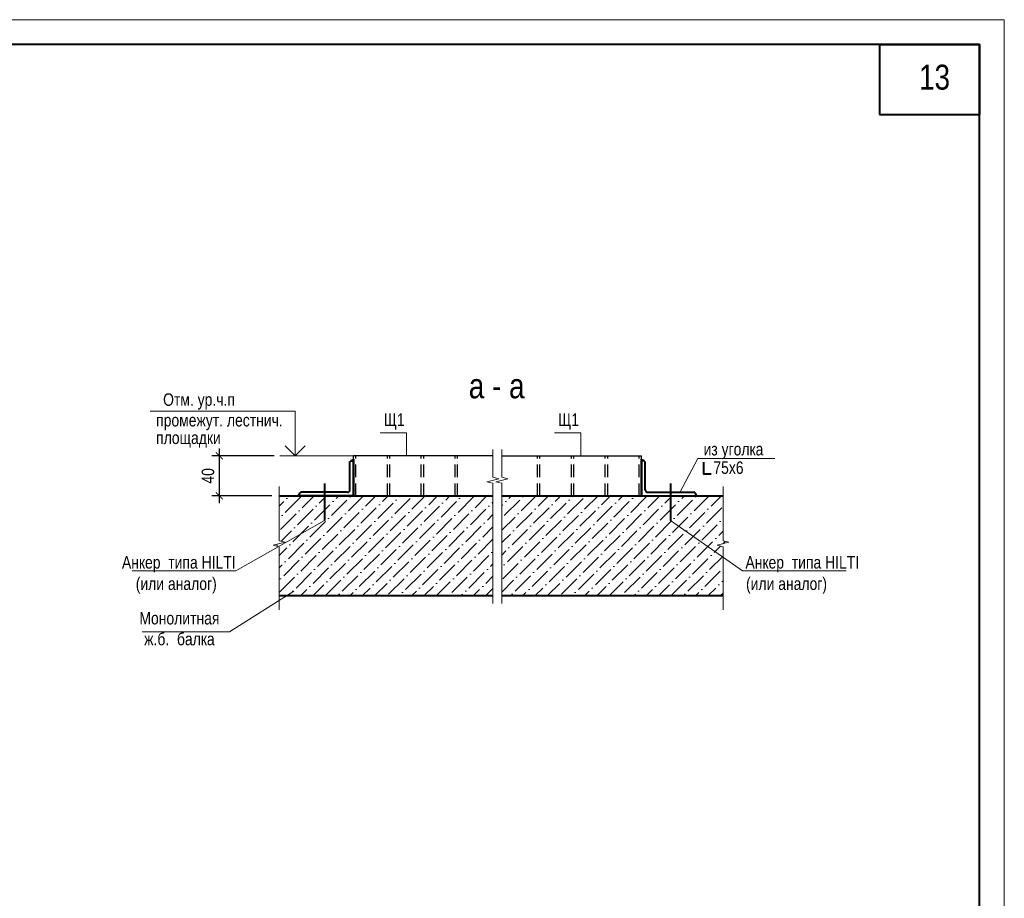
# Model space of a CAD drawing. Header units: inches. Extents: x -7419969 to -7359884, y 6235189 to 6276389.
# Tile 6 of 6: x -7380813 to -7361069, y 6258781 to 6276389. Entities that reach past the tile are written whole.
import ezdxf

# ---------------------------------------------------------------- set-up
doc = ezdxf.new("R2010")
doc.units = ezdxf.units.IN
doc.header["$LTSCALE"] = 1000
doc.header["$MEASUREMENT"] = 0
doc.linetypes.add('HIDDEN', pattern=[0.375, 0.25, -0.125])
for name, color, linetype, lineweight in [('200_РАМКА', 7, 'Continuous', 15), ('400_ТЕКСТ', 7, 'Continuous', 20), ('МЕТАЛЛ', 5, 'Continuous', 40), ('СК-052-П-БАЛКИ', 1, 'HIDDEN', 30), ('СК-070-М(еталл)', 12, 'Continuous', 50), ('СК-110-О-РАЗМЕРЫ', 7, 'Continuous', 15), ('СК-200-Р(амка)', 7, 'Continuous', 40), ('СК-220-Р-РАМКА ТЕКСТ', 7, 'Continuous', 15), ('СК-300-Р(азмеры)', 7, 'Continuous', 20), ('СК-600-Ш(триховка)', 250, 'Continuous', 13)]:
    doc.layers.add(name, color=color, linetype=linetype, lineweight=lineweight)
doc.styles.add('RUSS', font='arial.ttf', dxfattribs={"width": 0.8})
doc.dimstyles.new('25_', dxfattribs={"dimtxt": 250, "dimasz": 140, "dimexe": 150, "dimexo": 150, "dimgap": 100, "dimtad": 1, "dimdec": 0, "dimlfac": 0.25, "dimzin": 0, "dimdsep": 46, "dimtxsty": 'RUSS', "dimblk": 'ARCHTICK', "dimblk1": 'ARCHTICK', "dimblk2": 'OBLIQUE', "dimcen": 100, "dimdle": 150, "dimclrd": 7, "dimclre": 7, "dimclrt": 7, "dimadec": 0, "dimazin": 0, "dimtfac": 1, "dimtdec": 0, "dimtofl": 0, "dimtmove": 2, "dimatfit": 3, "dimldrblk": 'ARCHTICK', "dimfxl": 1, "dimtolj": 1, "dimtzin": 0, "dimarcsym": 0})

# ---------------------------------------------------------------- blocks, each defined once
blk = doc.blocks.new('_ArchTick')
at = {"color": 0, "linetype": 'ByBlock', "const_width": 0.15}
blk.add_lwpolyline([(-0.5, -0.5), (0.5, 0.5)], dxfattribs=at)
blk = doc.blocks.new('*D27')
at = {"layer": 'Defpoints', "color": 0, "transparency": 16777216}
for p in [(-7376809, 6267647), (-7375559, 6267647), (-7375607, 6266847)]:
    blk.add_point(p, dxfattribs=at)
at = {"layer": 'СК-110-О-РАЗМЕРЫ', "color": 7, "lineweight": -2, "transparency": 16777216}
for p, q in [((-7375709, 6267647), (-7376959, 6267647)), ((-7376809, 6266697), (-7376809, 6267797)), ((-7375757, 6266847), (-7376959, 6266847))]:
    blk.add_line(p, q, dxfattribs=at)
at = {"layer": 'СК-110-О-РАЗМЕРЫ', "color": 7, "lineweight": -2, "transparency": 16777216, "xscale": 140, "yscale": 140, "zscale": 140}
for p, rotation in [((-7376809, 6267647), 90), ((-7376809, 6266847), 270)]:
    blk.add_blockref('_ArchTick', p, dxfattribs=dict(at, rotation=rotation))
at = {"layer": 'СК-110-О-РАЗМЕРЫ', "color": 7, "transparency": 16777216, "insert": (-7377037, 6267247), "char_height": 250, "attachment_point": 5, "rotation": 90, "style": 'RUSS'}
blk.add_mtext('\\A1;40', dxfattribs=at)
blk = doc.blocks.new('_Oblique')
at = {"color": 0, "linetype": 'ByBlock', "lineweight": -2}
blk.add_line((-0.5, -0.5), (0.5, 0.5), dxfattribs=at)

msp = doc.modelspace()

# ---------------------------------------------------------------- hatches: boundary and pattern name
at = {"layer": 'СК-110-О-РАЗМЕРЫ'}
h = msp.add_hatch(color=256, dxfattribs=at)
h.dxf.hatch_style = 1
h.paths.add_polyline_path([(-7374120.4, 6267582.3), (-7374140.4, 6267582.3, 0.4142136), (-7374190.4, 6267532.3), (-7374120.4, 6267532.3)])
h = msp.add_hatch(color=256, dxfattribs=at)
h.dxf.hatch_style = 1
h.paths.add_polyline_path([(-7368341, 6267582.3), (-7368321, 6267582.3, -0.4142136), (-7368271, 6267532.3), (-7368341, 6267532.3)])
h = msp.add_hatch(dxfattribs=at)
h.set_pattern_fill('ANSI36', color=256, scale=1400)
h.set_pattern_definition([(45, (-168439.05, 4063.44), (92.807765, 340.2951384), [437.5, -87.5, 0, -87.5])])
h.paths.add_polyline_path([(-7371322.4, 6266847.3), (-7375607.3, 6266847.3), (-7375607.3, 6265946.5), (-7375439, 6265916.5), (-7375679, 6265856.5), (-7375607.3, 6265826.5), (-7375607.3, 6264847.3), (-7371322.4, 6264847.3)])
h.paths.add_polyline_path([(-7366709.7, 6266847.3), (-7371144.5, 6266847.3), (-7371144.5, 6264847.3), (-7366709.7, 6264847.3), (-7366709.7, 6265826.5), (-7366829.7, 6265856.5), (-7366589.7, 6265916.5), (-7366709.7, 6265946.5)])

# ---------------------------------------------------------------- linework, layer by layer
at = {"layer": '200_РАМКА'}
msp.add_lwpolyline([(-7419969, 6235189.4), (-7361069, 6235189.4), (-7361069, 6276389.4), (-7419969, 6276389.4)], close=True, dxfattribs=at)
at = {"layer": '400_ТЕКСТ', "linetype": 'Continuous'}
for p, q in [((-7375289.7, 6268542.7), (-7378198.1, 6268542.7)), ((-7375289.7, 6267647.3), (-7375289.7, 6268542.7)), ((-7375289.7, 6267647.3), (-7375489.7, 6267847.3)), ((-7375289.7, 6267647.3), (-7375089.7, 6267847.3))]:
    msp.add_line(p, q, dxfattribs=at)
at = {"layer": '400_ТЕКСТ'}
msp.add_line((-7374070.4, 6267647.3), (-7375594.3, 6267647.3), dxfattribs=at)
at = {"layer": 'МЕТАЛЛ', "lineweight": 30}
for p, q in [((-7374120.4, 6266847.3), (-7374120.4, 6267647.3)), ((-7371322.4, 6267647.3), (-7374120.4, 6267647.3)), ((-7371139, 6267647.3), (-7368341, 6267647.3)), ((-7368341, 6266847.3), (-7368341, 6267647.3)), ((-7371322.4, 6266847.3), (-7374120.4, 6266847.3)), ((-7371139, 6266847.3), (-7368341, 6266847.3))]:
    msp.add_line(p, q, dxfattribs=at)
at = {"layer": 'МЕТАЛЛ', "linetype": 'HIDDEN', "lineweight": 30}
for p, q in [((-7374070.4, 6266847.3), (-7374070.4, 6267647.3)), ((-7373440.4, 6266847.3), (-7373440.4, 6267647.3)), ((-7373390.4, 6266847.3), (-7373390.4, 6267647.3)), ((-7372760.4, 6266847.3), (-7372760.4, 6267647.3)), ((-7372710.4, 6266847.3), (-7372710.4, 6267647.3)), ((-7372080.4, 6266847.3), (-7372080.4, 6267647.3)), ((-7372030.4, 6266847.3), (-7372030.4, 6267647.3)), ((-7370431, 6266847.3), (-7370431, 6267647.3)), ((-7370381, 6266847.3), (-7370381, 6267647.3)), ((-7369751, 6266847.3), (-7369751, 6267647.3)), ((-7369701, 6266847.3), (-7369701, 6267647.3)), ((-7369071, 6266847.3), (-7369071, 6267647.3)), ((-7369021, 6266847.3), (-7369021, 6267647.3)), ((-7368391, 6266847.3), (-7368391, 6267647.3))]:
    msp.add_line(p, q, dxfattribs=at)
at = {"layer": 'МЕТАЛЛ', "color": 6}
for p, q in [((-7374190.4, 6266967.3), (-7374190.4, 6267532.3)), ((-7368271, 6266967.3), (-7368271, 6267532.3)), ((-7375213.9, 6266847.3), (-7375213.9, 6266867.3)), ((-7374240.4, 6266917.3), (-7375163.9, 6266917.3)), ((-7368221, 6266917.3), (-7367297.5, 6266917.3)), ((-7367247.5, 6266847.3), (-7367247.5, 6266867.3)), ((-7374120.4, 6266847.3), (-7375213.9, 6266847.3)), ((-7368341, 6266847.3), (-7367247.5, 6266847.3))]:
    msp.add_line(p, q, dxfattribs=at)
at = {"layer": 'МЕТАЛЛ'}
for p, q in [((-7374702.1, 6267097.4), (-7374702.1, 6266353.1)), ((-7367759.3, 6267097.4), (-7367759.3, 6266353.1))]:
    msp.add_line(p, q, dxfattribs=at)
at = {"layer": 'МЕТАЛЛ', "color": 6}
for centre, start, end in [((-7375163.9, 6266867.3), 90, 180), ((-7374240.4, 6266967.3), 270, 0), ((-7368221, 6266967.3), 180, 270), ((-7367297.5, 6266867.3), 0, 90)]:
    msp.add_arc(centre, 50, start, end, dxfattribs=at)
at = {"layer": 'СК-052-П-БАЛКИ', "linetype": 'Continuous', "lineweight": 40}
for p, q in [((-7375607.3, 6266847.3), (-7371322.4, 6266847.3)), ((-7371144.5, 6266847.3), (-7366709.7, 6266847.3)), ((-7375607.3, 6264847.3), (-7371322.4, 6264847.3)), ((-7371144.5, 6264847.3), (-7366709.7, 6264847.3))]:
    msp.add_line(p, q, dxfattribs=at)
at = {"layer": 'СК-070-М(еталл)', "color": 6}
for p, q in [((-7374120.4, 6267582.3), (-7374120.4, 6266847.3)), ((-7368341, 6267582.3), (-7368341, 6266847.3))]:
    msp.add_line(p, q, dxfattribs=at)
at = {"layer": 'СК-110-О-РАЗМЕРЫ'}
for p, q in [((-7373056.9, 6268108.4), (-7373056.9, 6267647.3)), ((-7369559.5, 6268108.4), (-7369559.5, 6267647.3)), ((-7374190.4, 6267532.3), (-7374120.4, 6267532.3)), ((-7367575.8, 6266916.6), (-7367215, 6267597.6)), ((-7367215, 6267597.6), (-7365672.9, 6267597.6)), ((-7376478.2, 6265346.3), (-7374702.1, 6266353.1)), ((-7367759.3, 6266353.1), (-7366316.8, 6265346.3)), ((-7378554.3, 6265346.3), (-7376478.2, 6265346.3)), ((-7366316.8, 6265346.3), (-7364240.7, 6265346.3)), ((-7376605.8, 6264119.9), (-7375318.1, 6264933.9))]:
    msp.add_line(p, q, dxfattribs=at)
at = {"layer": 'СК-110-О-РАЗМЕРЫ', "lineweight": 40}
msp.add_lwpolyline([(-7367098.1, 6267520), (-7367098.1, 6267289.8), (-7366948.9, 6267289.8)], dxfattribs=at)
at = {"layer": 'СК-200-Р(амка)', "lineweight": 40, "ltscale": 2}
for p, q in [((-7363569, 6275889.4), (-7363569, 6274489.4)), ((-7363569, 6275889.4), (-7361569, 6275889.4)), ((-7361569, 6275889.4), (-7361569, 6274489.4)), ((-7363569, 6274489.4), (-7361569, 6274489.4))]:
    msp.add_line(p, q, dxfattribs=at)
at = {"layer": 'СК-200-Р(амка)'}
msp.add_lwpolyline([(-7417969, 6235689.4), (-7361569, 6235689.4), (-7361569, 6275889.4), (-7417969, 6275889.4)], close=True, dxfattribs=at)
at = {"layer": 'СК-220-Р-РАМКА ТЕКСТ'}
msp.add_line((-7378357.9, 6264119.9), (-7376605.8, 6264119.9), dxfattribs=at)
at = {"layer": 'СК-300-Р(азмеры)'}
for p, q in [((-7373056.9, 6268108.4), (-7373582.7, 6268108.4)), ((-7369559.5, 6268108.4), (-7370085.3, 6268108.4))]:
    msp.add_line(p, q, dxfattribs=at)
at = {"layer": 'СК-600-Ш(триховка)', "linetype": 'ByBlock'}
for points in [[(-7371322.4, 6267774.5), (-7371322.4, 6267220), (-7371202.4, 6267190), (-7371442.4, 6267130), (-7371322.4, 6267100), (-7371322.4, 6264692.5)], [(-7371144.5, 6267774.5), (-7371144.5, 6267220), (-7371024.5, 6267190), (-7371264.5, 6267130), (-7371144.5, 6267100), (-7371144.5, 6264692.5)], [(-7375607.3, 6267035.1), (-7375607.3, 6265946.5), (-7375487.3, 6265916.5), (-7375727.3, 6265856.5), (-7375607.3, 6265826.5), (-7375607.3, 6264563)], [(-7366709.7, 6267035.1), (-7366709.7, 6265946.5), (-7366589.7, 6265916.5), (-7366829.7, 6265856.5), (-7366709.7, 6265826.5), (-7366709.7, 6264563)]]:
    msp.add_lwpolyline(points, dxfattribs=at)

# ---------------------------------------------------------------- texts
at = {"layer": '400_ТЕКСТ', "style": 'RUSS', "width": 0.8}
for s, p in [('Отм. ур.ч.п', (-7377936.8, 6268650.9)), ('промежут. лестнич. ', (-7378076.5, 6268237.2)), ('площадки', (-7378076.5, 6267885.4))]:
    msp.add_text(s, height=250, dxfattribs=at).set_placement(p)
at = {"layer": 'СК-220-Р-РАМКА ТЕКСТ', "style": 'RUSS', "width": 0.8}
msp.add_text('13', height=500, dxfattribs=at).set_placement((-7362778.4, 6274987.5))
for p in [(-7373512.2, 6268247.4), (-7370014.9, 6268247.4)]:
    msp.add_text('Щ1', height=250, rotation=360, dxfattribs=at).set_placement(p)
at = {"layer": 'СК-220-Р-РАМКА ТЕКСТ', "attachment_point": 5, "rotation": 360, "style": 'RUSS'}
for s, insert, char_height, width in [('а - а', (-7371248.6, 6269048), 500, 31067.545), ('Монолитная\\Pж.б.  балка', (-7377609.8, 6264184.1), 250, 15533.773)]:
    msp.add_mtext(s, dxfattribs=dict(at, insert=insert, char_height=char_height, width=width))
at = {"layer": 'СК-300-Р(азмеры)', "style": 'RUSS', "width": 0.8}
for s, p in [('из уголка', (-7367100, 6267657.1)), ('75x6', (-7366903.4, 6267286.2)), ('Анкер  типа HILTI', (-7378762.1, 6265389.3)), ('Анкер  типа HILTI', (-7366259.6, 6265389.3)), ('(или аналог)', (-7378485.5, 6264961)), ('(или аналог)', (-7366248, 6264961))]:
    msp.add_text(s, height=250, dxfattribs=at).set_placement(p)

# ---------------------------------------------------------------- dimensions: what is measured, and where the dimension line sits
at = {"layer": 'СК-110-О-РАЗМЕРЫ'}
dim = msp.add_linear_dim(base=(-7376809.3, 6267647.3), p1=(-7375607.3, 6266847.3), p2=(-7375559, 6267647.3), angle=90, text='40', dimstyle='25_', dxfattribs=at)
dim.commit()
dim.dimension.update_dxf_attribs({"geometry": '*D27', "text_midpoint": (-7377036.9, 6267247.3)})

doc.saveas('drawing.dxf')
